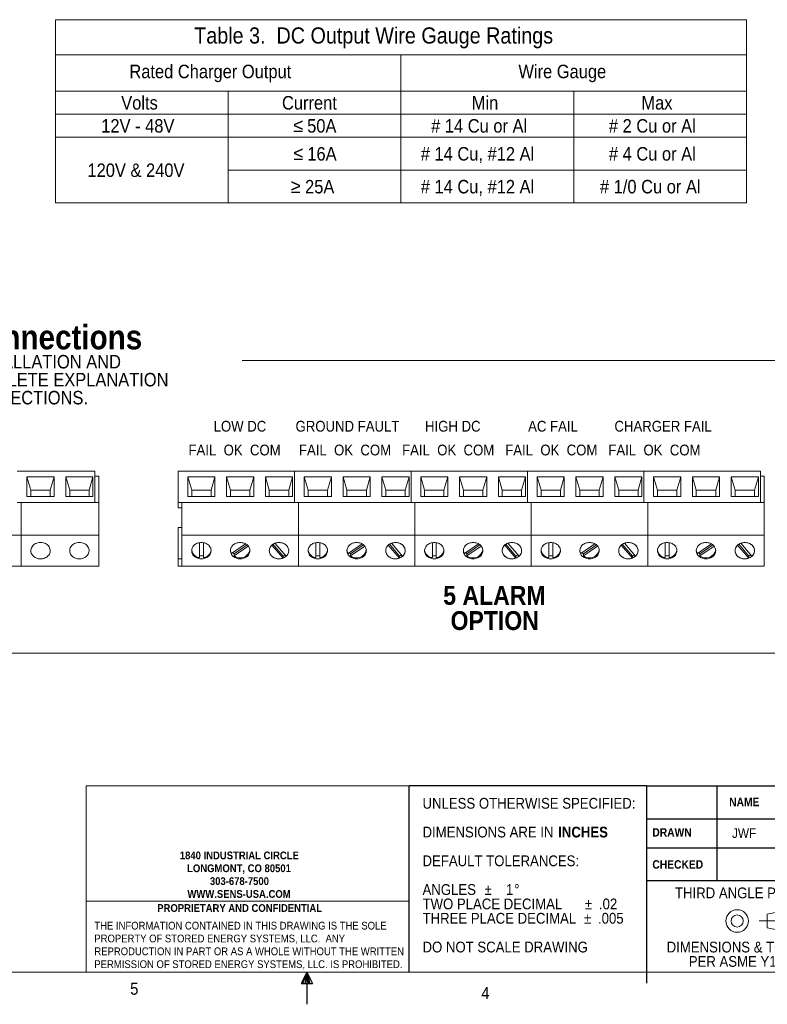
# Paper-space layout '5' of a CAD drawing. Header units: inches. Extents: x 1 to 109, y 1 to 85.
# Tile 2 of 26: x 44 to 73, y 1 to 39. Entities that reach past the tile are written whole.
import ezdxf

# ---------------------------------------------------------------- set-up
doc = ezdxf.new("R2010")
doc.units = ezdxf.units.IN
doc.header["$MEASUREMENT"] = 0
doc.linetypes.add('CENTERX2', pattern=[0.8, 0.5, -0.1, 0.1, -0.1])
doc.layers.add('FORMAT', color=7, linetype='Continuous')
doc.styles.add('SLDTEXTSTYLE0', font='GOTHIC.TTF', dxfattribs={"width": 0.913})
doc.styles.add('SLDTEXTSTYLE1', font='GOTHICB.TTF', dxfattribs={"width": 0.913})
doc.styles.add('SLDTEXTSTYLE2', font='SYMBOL.TTF')

# ---------------------------------------------------------------- blocks, each defined once
blk = doc.blocks.new('Block1_4')
at = {"color": 7, "linetype": 'Continuous', "lineweight": 0, "ltscale": 5}
for p, q in [((47.749, 18.203), (48.698, 18.399)), ((48.698, 18.399), (48.698, 17.484)), ((47.749, 18.203), (47.749, 17.68)), ((48.698, 17.484), (47.749, 17.68))]:
    blk.add_line(p, q, dxfattribs=at)
at = {"color": 7, "linetype": 'CENTERX2', "lineweight": 0, "ltscale": 5}
blk.add_line((47.447, 17.942), (49.167, 17.942), dxfattribs=at)
at = {"color": 7, "linetype": 'Continuous', "lineweight": 0, "ltscale": 5}
for radius in [0.436, 0.235]:
    blk.add_circle((46.593, 17.942), radius, dxfattribs=at)
blk = doc.blocks.new('SW_NOTE_21')
at = {"layer": 'FORMAT', "color": 0, "ltscale": 5, "char_height": 0.3, "attachment_point": 1, "style": 'SLDTEXTSTYLE0'}
for s, insert in [('THE INFORMATION CONTAINED IN THIS DRAWING IS THE SOLE ', (0, 0.383)), ('PROPERTY OF STORED ENERGY SYSTEMS, LLC.  ANY ', (0, -0.114)), ('REPRODUCTION IN PART OR AS A WHOLE WITHOUT THE WRITTEN ', (0, -0.61)), ('PERMISSION OF STORED ENERGY SYSTEMS, LLC. IS PROHIBITED.', (0, -1.107))]:
    blk.add_mtext(s, dxfattribs=dict(at, insert=insert))
blk = doc.blocks.new('SW_NOTE_22')
at = {"layer": 'FORMAT', "color": 0, "ltscale": 5, "attachment_point": 1}
for s, insert, char_height, style in [('UNLESS OTHERWISE SPECIFIED:', (0, 0.532), 0.41667, 'SLDTEXTSTYLE0'), ('DIMENSIONS ARE IN ', (0, -0.579), 0.41667, 'SLDTEXTSTYLE0'), ('INCHES', (5.242, -0.579), 0.4167, 'SLDTEXTSTYLE1'), ('DEFAULT TOLERANCES:', (0, -1.69), 0.41667, 'SLDTEXTSTYLE0'), ('ANGLES  ', (0, -2.801), 0.4167, 'SLDTEXTSTYLE0'), ('%%p', (2.401, -2.801), 0.4167, 'SLDTEXTSTYLE0'), ('   1', (2.798, -2.801), 0.4167, 'SLDTEXTSTYLE0'), ('%%d', (3.541, -2.801), 0.4167, 'SLDTEXTSTYLE0'), ('TWO PLACE DECIMAL    ', (0, -3.357), 0.41667, 'SLDTEXTSTYLE0'), ('%%p', (6.278, -3.357), 0.4167, 'SLDTEXTSTYLE0'), (' .02', (6.675, -3.357), 0.4167, 'SLDTEXTSTYLE0'), ('THREE PLACE DECIMAL  ', (0, -3.912), 0.41667, 'SLDTEXTSTYLE0'), ('%%p', (6.242, -3.912), 0.4167, 'SLDTEXTSTYLE0'), (' .005', (6.639, -3.912), 0.4167, 'SLDTEXTSTYLE0'), ('DO NOT SCALE DRAWING', (0, -5.023), 0.41667, 'SLDTEXTSTYLE0')]:
    blk.add_mtext(s, dxfattribs=dict(at, insert=insert, char_height=char_height, style=style))
blk = doc.blocks.new('SW_NOTE_23')
at = {"layer": 'FORMAT', "color": 0, "ltscale": 5, "char_height": 0.41667, "attachment_point": 2, "style": 'SLDTEXTSTYLE0'}
for s, insert in [('DIMENSIONS & TOLERANCES', (3.711, 0.532)), (' PER ASME Y14.5 - 2009', (3.691, -0.023))]:
    blk.add_mtext(s, dxfattribs=dict(at, insert=insert))
blk = doc.blocks.new('SW_NOTE_24')
at = {"layer": 'FORMAT', "color": 0, "ltscale": 5, "char_height": 0.3, "attachment_point": 2, "style": 'SLDTEXTSTYLE1'}
for s, insert in [('1840 INDUSTRIAL CIRCLE', (2.278, 0.383)), ('LONGMONT, CO 80501', (2.265, -0.114)), ('303-678-7500', (2.281, -0.61)), ('WWW.SENS-USA.COM', (2.265, -1.107))]:
    blk.add_mtext(s, dxfattribs=dict(at, insert=insert))
blk = doc.blocks.new('SW_TABLEANNOTATION_5')
at = {"color": 0, "linetype": 'Continuous', "lineweight": 0, "ltscale": 5}
for p, q in [((0, 0), (0, -7.079)), ((26.706, 0), (0, 0)), ((26.706, -7.079), (26.706, 0)), ((0, -1.358), (26.706, -1.358)), ((13.353, -1.358), (13.353, -7.079)), ((0, -2.759), (26.706, -2.759)), ((6.677, -2.759), (6.677, -7.079)), ((20.03, -2.759), (20.03, -7.079)), ((0, -3.65), (26.706, -3.65)), ((0, -4.541), (26.706, -4.541)), ((6.677, -5.81), (26.706, -5.81)), ((0, -7.079), (26.706, -7.079))]:
    blk.add_line(p, q, dxfattribs=at)
at = {"color": 0, "linetype": 'Continuous', "lineweight": 0, "ltscale": 5, "attachment_point": 1}
for s, insert, char_height, style in [('Table 3.  DC Output Wire Gauge Ratings', (5.365, -0.297), 0.625, 'SLDTEXTSTYLE0'), ('Rated Charger Output', (2.86, -1.74), 0.52083, 'SLDTEXTSTYLE0'), ('Wire Gauge ', (17.894, -1.74), 0.52083, 'SLDTEXTSTYLE0'), ('Volts', (2.545, -2.951), 0.5208, 'SLDTEXTSTYLE0'), ('Current', (8.757, -2.951), 0.5208, 'SLDTEXTSTYLE0'), ('Min', (16.091, -2.951), 0.5208, 'SLDTEXTSTYLE0'), ('Max', (22.645, -2.951), 0.5208, 'SLDTEXTSTYLE0'), ('# 14 Cu or Al', (14.521, -3.843), 0.52083, 'SLDTEXTSTYLE0'), ('# 2 Cu or Al', (21.39, -3.843), 0.52083, 'SLDTEXTSTYLE0'), ('12V - 48V', (1.773, -3.843), 0.5208, 'SLDTEXTSTYLE0'), (' £', (9, -3.825), 0.5208, 'SLDTEXTSTYLE2'), (' 50A', (9.554, -3.843), 0.5208, 'SLDTEXTSTYLE0'), (' £ ', (9.009, -4.905), 0.5208, 'SLDTEXTSTYLE2'), ('16A', (9.737, -4.923), 0.5208, 'SLDTEXTSTYLE0'), ('# 14 Cu, #12 Al', (14.121, -4.923), 0.52083, 'SLDTEXTSTYLE0'), ('# 4 Cu or Al', (21.39, -4.923), 0.52083, 'SLDTEXTSTYLE0'), ('120V & 240V', (1.241, -5.557), 0.52083, 'SLDTEXTSTYLE0'), ('³ ', (9.096, -6.173), 0.5208, 'SLDTEXTSTYLE2'), ('25A', (9.65, -6.192), 0.5208, 'SLDTEXTSTYLE0'), ('# 14 Cu, #12 Al', (14.121, -6.192), 0.52083, 'SLDTEXTSTYLE0'), ('# 1/0 Cu or Al', (21.045, -6.192), 0.52083, 'SLDTEXTSTYLE0')]:
    blk.add_mtext(s, dxfattribs=dict(at, insert=insert, char_height=char_height, style=style))
blk = doc.blocks.new('SW_NOTE_39')
at = {"color": 0, "linetype": 'Continuous', "lineweight": 0, "ltscale": 5, "char_height": 0.9375, "attachment_point": 2, "style": 'SLDTEXTSTYLE1'}
for s, insert in [('Figure 3.', (2.505, 1.198)), ('Optional Alarm Connections', (2.374, -0.052))]:
    blk.add_mtext(s, dxfattribs=dict(at, insert=insert))
blk = doc.blocks.new('SW_NOTE_41')
at = {"color": 0, "linetype": 'Continuous', "lineweight": 0, "ltscale": 5, "char_height": 0.52083, "attachment_point": 1, "style": 'SLDTEXTSTYLE0'}
for s, insert in [('MAXIMUM WIRE - #14.  SEE INSTALLATION AND ', (0, 0.665)), ('OPERATION MANUAL FOR COMPLETE EXPLANATION ', (0, -0.029)), ('OF ALARM FUNCTION AND CONNECTIONS.', (0, -0.724))]:
    blk.add_mtext(s, dxfattribs=dict(at, insert=insert))
blk = doc.blocks.new('SW_NOTE_45')
at = {"color": 0, "linetype": 'Continuous', "lineweight": 0, "ltscale": 5, "char_height": 0.7292, "attachment_point": 2, "style": 'SLDTEXTSTYLE1'}
for s, insert in [('5 ALARM', (2.028, 0.931)), ('OPTION', (2.039, -0.041))]:
    blk.add_mtext(s, dxfattribs=dict(at, insert=insert))

psp = doc.layouts.new('5')

# ---------------------------------------------------------------- linework, layer by layer
at = {"color": 7, "linetype": 'Continuous', "lineweight": 0, "ltscale": 5}
for p, q in [((74.853, 25.695), (52.617, 25.695)), ((7.252, 14.383), (74.853, 14.383)), ((59.075, 9.257), (46.594, 9.257)), ((46.594, 9.257), (46.594, 2.053)), ((46.594, 4.807), (59.075, 4.807))]:
    psp.add_line(p, q, dxfattribs=at)
at = {"color": 7, "linetype": 'Continuous', "lineweight": 15, "ltscale": 5}
for p, q in [((46.928, 21.422), (43.928, 21.422)), ((46.928, 20.203), (46.928, 21.422)), ((50.143, 20.203), (50.143, 21.422)), ((54.643, 21.422), (50.143, 21.422)), ((54.643, 20.203), (54.643, 21.422)), ((59.143, 21.422), (54.643, 21.422)), ((59.143, 20.203), (59.143, 21.422)), ((63.643, 21.422), (59.143, 21.422)), ((63.643, 20.203), (63.643, 21.422)), ((68.143, 21.422), (63.643, 21.422)), ((68.143, 20.203), (68.143, 21.422)), ((72.643, 21.422), (68.143, 21.422)), ((72.643, 20.203), (72.643, 21.422)), ((44.303, 21.196), (45.353, 21.196)), ((44.303, 20.446), (44.303, 21.196)), ((44.453, 20.684), (44.303, 21.196)), ((45.353, 21.196), (45.203, 20.684)), ((45.353, 21.196), (45.353, 20.446)), ((45.803, 20.446), (45.803, 21.196)), ((45.803, 21.196), (46.853, 21.196)), ((45.803, 21.196), (45.953, 20.684)), ((46.853, 21.196), (46.703, 20.684)), ((46.853, 21.196), (46.853, 20.446)), ((46.928, 21.227), (47.078, 21.227)), ((47.078, 20.203), (47.078, 21.227)), ((50.518, 21.196), (51.568, 21.196)), ((50.518, 20.446), (50.518, 21.196)), ((50.668, 20.684), (50.518, 21.196)), ((51.568, 21.196), (51.418, 20.684)), ((51.568, 21.196), (51.568, 20.446)), ((52.018, 21.196), (53.068, 21.196)), ((52.018, 20.446), (52.018, 21.196)), ((52.168, 20.684), (52.018, 21.196)), ((53.068, 21.196), (52.918, 20.684)), ((53.068, 21.196), (53.068, 20.446)), ((53.518, 20.446), (53.518, 21.196)), ((53.518, 21.196), (54.568, 21.196)), ((53.518, 21.196), (53.668, 20.684)), ((54.568, 21.196), (54.418, 20.684)), ((54.568, 21.196), (54.568, 20.446)), ((55.018, 21.196), (56.068, 21.196)), ((55.018, 20.446), (55.018, 21.196)), ((55.168, 20.684), (55.018, 21.196)), ((56.068, 21.196), (55.918, 20.684)), ((56.068, 21.196), (56.068, 20.446)), ((56.518, 21.196), (57.568, 21.196)), ((56.518, 20.446), (56.518, 21.196)), ((56.668, 20.684), (56.518, 21.196)), ((57.568, 21.196), (57.418, 20.684)), ((57.568, 21.196), (57.568, 20.446)), ((58.018, 20.446), (58.018, 21.196)), ((58.018, 21.196), (59.068, 21.196)), ((58.018, 21.196), (58.168, 20.684)), ((59.068, 21.196), (58.918, 20.684)), ((59.068, 21.196), (59.068, 20.446)), ((59.518, 21.196), (60.568, 21.196)), ((59.518, 20.446), (59.518, 21.196)), ((59.668, 20.684), (59.518, 21.196)), ((60.568, 21.196), (60.418, 20.684)), ((60.568, 21.196), (60.568, 20.446)), ((61.018, 21.196), (62.068, 21.196)), ((61.018, 20.446), (61.018, 21.196)), ((61.168, 20.684), (61.018, 21.196)), ((62.068, 21.196), (61.918, 20.684)), ((62.068, 21.196), (62.068, 20.446)), ((62.518, 20.446), (62.518, 21.196)), ((62.518, 21.196), (63.568, 21.196)), ((62.518, 21.196), (62.668, 20.684)), ((63.568, 21.196), (63.418, 20.684)), ((63.568, 21.196), (63.568, 20.446)), ((64.018, 21.196), (65.068, 21.196)), ((64.018, 20.446), (64.018, 21.196)), ((64.168, 20.684), (64.018, 21.196)), ((65.068, 21.196), (64.918, 20.684)), ((65.068, 21.196), (65.068, 20.446)), ((65.518, 21.196), (66.568, 21.196)), ((65.518, 20.446), (65.518, 21.196)), ((65.668, 20.684), (65.518, 21.196)), ((66.568, 21.196), (66.418, 20.684)), ((66.568, 21.196), (66.568, 20.446)), ((67.018, 20.446), (67.018, 21.196)), ((67.018, 21.196), (68.068, 21.196)), ((67.018, 21.196), (67.168, 20.684)), ((68.068, 21.196), (67.918, 20.684)), ((68.068, 21.196), (68.068, 20.446)), ((68.518, 21.196), (69.568, 21.196)), ((68.518, 20.446), (68.518, 21.196)), ((68.668, 20.684), (68.518, 21.196)), ((69.568, 21.196), (69.418, 20.684)), ((69.568, 21.196), (69.568, 20.446)), ((70.018, 21.196), (71.068, 21.196)), ((70.018, 20.446), (70.018, 21.196)), ((70.168, 20.684), (70.018, 21.196)), ((71.068, 21.196), (70.918, 20.684)), ((71.068, 21.196), (71.068, 20.446)), ((71.518, 20.446), (71.518, 21.196)), ((71.518, 21.196), (72.568, 21.196)), ((71.518, 21.196), (71.668, 20.684)), ((72.568, 21.196), (72.418, 20.684)), ((72.568, 21.196), (72.568, 20.446)), ((72.643, 21.227), (72.793, 21.227)), ((72.793, 20.203), (72.793, 21.227)), ((44.453, 20.446), (44.453, 20.684)), ((44.453, 20.684), (45.203, 20.684)), ((45.203, 20.684), (45.203, 20.446)), ((45.953, 20.446), (45.953, 20.684)), ((45.953, 20.684), (46.703, 20.684)), ((46.703, 20.684), (46.703, 20.446)), ((50.668, 20.446), (50.668, 20.684)), ((50.668, 20.684), (51.418, 20.684)), ((51.418, 20.684), (51.418, 20.446)), ((52.168, 20.446), (52.168, 20.684)), ((52.168, 20.684), (52.918, 20.684)), ((52.918, 20.684), (52.918, 20.446)), ((53.668, 20.446), (53.668, 20.684)), ((53.668, 20.684), (54.418, 20.684)), ((54.418, 20.684), (54.418, 20.446)), ((55.168, 20.446), (55.168, 20.684)), ((55.168, 20.684), (55.918, 20.684)), ((55.918, 20.684), (55.918, 20.446)), ((56.668, 20.446), (56.668, 20.684)), ((56.668, 20.684), (57.418, 20.684)), ((57.418, 20.684), (57.418, 20.446)), ((58.168, 20.446), (58.168, 20.684)), ((58.168, 20.684), (58.918, 20.684)), ((58.918, 20.684), (58.918, 20.446)), ((59.668, 20.446), (59.668, 20.684)), ((59.668, 20.684), (60.418, 20.684)), ((60.418, 20.684), (60.418, 20.446)), ((61.168, 20.446), (61.168, 20.684)), ((61.168, 20.684), (61.918, 20.684)), ((61.918, 20.684), (61.918, 20.446)), ((62.668, 20.446), (62.668, 20.684)), ((62.668, 20.684), (63.418, 20.684)), ((63.418, 20.684), (63.418, 20.446)), ((64.168, 20.446), (64.168, 20.684)), ((64.168, 20.684), (64.918, 20.684)), ((64.918, 20.684), (64.918, 20.446)), ((65.668, 20.446), (65.668, 20.684)), ((65.668, 20.684), (66.418, 20.684)), ((66.418, 20.684), (66.418, 20.446)), ((67.168, 20.446), (67.168, 20.684)), ((67.168, 20.684), (67.918, 20.684)), ((67.918, 20.684), (67.918, 20.446)), ((68.668, 20.446), (68.668, 20.684)), ((68.668, 20.684), (69.418, 20.684)), ((69.418, 20.684), (69.418, 20.446)), ((70.168, 20.446), (70.168, 20.684)), ((70.168, 20.684), (70.918, 20.684)), ((70.918, 20.684), (70.918, 20.446)), ((71.668, 20.446), (71.668, 20.684)), ((71.668, 20.684), (72.418, 20.684)), ((72.418, 20.684), (72.418, 20.446)), ((43.928, 20.203), (44.078, 20.203)), ((44.078, 18.947), (44.078, 20.203)), ((46.928, 20.203), (44.078, 20.203)), ((45.353, 20.446), (44.303, 20.446)), ((46.853, 20.446), (45.803, 20.446)), ((47.078, 20.203), (46.928, 20.203)), ((47.078, 18.947), (47.078, 20.203)), ((50.143, 20.203), (50.143, 20.008)), ((50.143, 20.203), (50.293, 20.203)), ((50.293, 18.947), (50.293, 20.203)), ((54.643, 20.203), (50.293, 20.203)), ((51.568, 20.446), (50.518, 20.446)), ((53.068, 20.446), (52.018, 20.446)), ((54.568, 20.446), (53.518, 20.446)), ((54.643, 20.203), (54.793, 20.203)), ((54.793, 18.947), (54.793, 20.203)), ((59.143, 20.203), (54.793, 20.203)), ((56.068, 20.446), (55.018, 20.446)), ((57.568, 20.446), (56.518, 20.446)), ((59.068, 20.446), (58.018, 20.446)), ((59.293, 20.203), (59.143, 20.203)), ((59.293, 18.947), (59.293, 20.203)), ((63.643, 20.203), (59.293, 20.203)), ((60.568, 20.446), (59.518, 20.446)), ((62.068, 20.446), (61.018, 20.446)), ((63.568, 20.446), (62.518, 20.446)), ((63.643, 20.203), (63.793, 20.203)), ((63.793, 18.947), (63.793, 20.203)), ((68.143, 20.203), (63.793, 20.203)), ((65.068, 20.446), (64.018, 20.446)), ((66.568, 20.446), (65.518, 20.446)), ((68.068, 20.446), (67.018, 20.446)), ((68.143, 20.203), (68.293, 20.203)), ((68.293, 18.947), (68.293, 20.203)), ((72.643, 20.203), (68.293, 20.203)), ((69.568, 20.446), (68.518, 20.446)), ((71.068, 20.446), (70.018, 20.446)), ((72.568, 20.446), (71.518, 20.446)), ((72.793, 20.203), (72.643, 20.203)), ((72.793, 18.947), (72.793, 20.203)), ((50.293, 20.008), (50.143, 20.008)), ((50.143, 18.029), (50.143, 19.248)), ((50.293, 19.248), (50.143, 19.248)), ((44.078, 18.947), (41.078, 18.947)), ((44.078, 17.747), (44.078, 18.947)), ((47.078, 18.947), (44.078, 18.947)), ((47.078, 17.747), (47.078, 18.947)), ((50.293, 17.747), (50.293, 18.947)), ((54.793, 18.947), (50.293, 18.947)), ((50.968, 18.656), (50.968, 18.078)), ((51.118, 18.078), (51.118, 18.656)), ((54.793, 17.747), (54.793, 18.947)), ((59.293, 18.947), (54.793, 18.947)), ((55.468, 18.656), (55.468, 18.078)), ((55.618, 18.078), (55.618, 18.656)), ((59.293, 17.747), (59.293, 18.947)), ((63.793, 18.947), (59.293, 18.947)), ((59.968, 18.656), (59.968, 18.078)), ((60.118, 18.078), (60.118, 18.656)), ((63.793, 17.747), (63.793, 18.947)), ((68.293, 18.947), (63.793, 18.947)), ((64.468, 18.656), (64.468, 18.078)), ((64.618, 18.078), (64.618, 18.656)), ((68.293, 17.747), (68.293, 18.947)), ((72.793, 18.947), (68.293, 18.947)), ((68.968, 18.656), (68.968, 18.078)), ((69.118, 18.078), (69.118, 18.656)), ((72.793, 17.747), (72.793, 18.947)), ((52.75, 18.61), (52.21, 18.241)), ((52.304, 18.224), (52.809, 18.569)), ((52.304, 18.143), (52.856, 18.52)), ((53.766, 18.56), (54.198, 18.059)), ((53.807, 18.593), (54.198, 18.14)), ((54.319, 18.133), (53.887, 18.634)), ((57.25, 18.61), (56.71, 18.241)), ((56.804, 18.224), (57.309, 18.569)), ((56.804, 18.143), (57.356, 18.52)), ((58.266, 18.56), (58.698, 18.059)), ((58.307, 18.593), (58.698, 18.14)), ((58.819, 18.133), (58.387, 18.634)), ((61.75, 18.61), (61.21, 18.241)), ((61.304, 18.224), (61.809, 18.569)), ((61.304, 18.143), (61.856, 18.52)), ((62.766, 18.56), (63.198, 18.059)), ((62.807, 18.593), (63.198, 18.14)), ((63.319, 18.133), (62.887, 18.634)), ((66.25, 18.61), (65.71, 18.241)), ((65.804, 18.224), (66.309, 18.569)), ((65.804, 18.143), (66.356, 18.52)), ((67.266, 18.56), (67.698, 18.059)), ((67.307, 18.593), (67.698, 18.14)), ((67.819, 18.133), (67.387, 18.634)), ((70.75, 18.61), (70.21, 18.241)), ((70.304, 18.224), (70.809, 18.569)), ((70.304, 18.143), (70.856, 18.52)), ((71.766, 18.56), (72.198, 18.059)), ((71.807, 18.593), (72.198, 18.14)), ((72.319, 18.133), (71.887, 18.634)), ((50.143, 17.747), (50.143, 18.029)), ((50.293, 18.029), (50.143, 18.029)), ((52.304, 18.224), (52.304, 18.143)), ((54.198, 18.14), (54.198, 18.059)), ((56.804, 18.224), (56.804, 18.143)), ((58.698, 18.14), (58.698, 18.059)), ((61.304, 18.224), (61.304, 18.143)), ((63.198, 18.14), (63.198, 18.059)), ((65.804, 18.224), (65.804, 18.143)), ((67.698, 18.14), (67.698, 18.059)), ((70.304, 18.224), (70.304, 18.143)), ((72.198, 18.14), (72.198, 18.059)), ((44.078, 17.747), (41.078, 17.747)), ((47.078, 17.747), (44.078, 17.747)), ((50.293, 17.747), (50.143, 17.747)), ((54.793, 17.747), (50.293, 17.747)), ((59.293, 17.747), (54.793, 17.747)), ((63.793, 17.747), (59.293, 17.747)), ((68.293, 17.747), (63.793, 17.747)), ((72.793, 17.747), (68.293, 17.747))]:
    psp.add_line(p, q, dxfattribs=at)
at = {"color": 7, "linetype": 'Continuous', "lineweight": 15, "ltscale": 5, "flags": 128}
for points in [[(44.828, 18.662), (44.877, 18.66), (44.927, 18.651), (44.974, 18.637), (45.019, 18.618), (45.06, 18.594), (45.097, 18.566), (45.129, 18.534), (45.156, 18.498), (45.177, 18.46), (45.192, 18.42), (45.201, 18.378), (45.202, 18.336), (45.197, 18.294), (45.186, 18.253), (45.168, 18.214), (45.144, 18.177), (45.114, 18.143), (45.079, 18.112), (45.04, 18.086), (44.997, 18.065), (44.951, 18.048), (44.902, 18.037), (44.853, 18.032), (44.802, 18.032), (44.753, 18.037), (44.705, 18.048), (44.658, 18.065), (44.615, 18.086), (44.576, 18.112), (44.541, 18.143), (44.511, 18.177), (44.487, 18.214), (44.469, 18.253), (44.458, 18.294), (44.453, 18.336), (44.454, 18.378), (44.463, 18.42), (44.478, 18.46), (44.499, 18.498), (44.526, 18.534), (44.558, 18.566), (44.595, 18.594), (44.636, 18.618), (44.681, 18.637), (44.728, 18.651), (44.778, 18.66), (44.828, 18.662)], [(46.328, 18.662), (46.377, 18.66), (46.427, 18.651), (46.474, 18.637), (46.519, 18.618), (46.56, 18.594), (46.597, 18.566), (46.629, 18.534), (46.656, 18.498), (46.677, 18.46), (46.692, 18.42), (46.701, 18.378), (46.702, 18.336), (46.697, 18.294), (46.686, 18.253), (46.668, 18.214), (46.644, 18.177), (46.614, 18.143), (46.579, 18.112), (46.54, 18.086), (46.497, 18.065), (46.451, 18.048), (46.402, 18.037), (46.353, 18.032), (46.302, 18.032), (46.253, 18.037), (46.205, 18.048), (46.158, 18.065), (46.115, 18.086), (46.076, 18.112), (46.041, 18.143), (46.011, 18.177), (45.987, 18.214), (45.969, 18.253), (45.958, 18.294), (45.953, 18.336), (45.954, 18.378), (45.963, 18.42), (45.978, 18.46), (45.999, 18.498), (46.026, 18.534), (46.058, 18.566), (46.095, 18.594), (46.136, 18.618), (46.181, 18.637), (46.228, 18.651), (46.278, 18.66), (46.328, 18.662)], [(51.043, 18.662), (51.082, 18.661), (51.122, 18.655), (51.16, 18.646), (51.198, 18.634), (51.233, 18.619), (51.266, 18.6), (51.297, 18.579), (51.325, 18.555), (51.349, 18.528), (51.371, 18.5), (51.388, 18.469), (51.402, 18.438), (51.411, 18.405), (51.416, 18.372), (51.417, 18.338), (51.414, 18.305), (51.407, 18.272), (51.395, 18.24), (51.38, 18.209), (51.361, 18.179), (51.338, 18.152), (51.311, 18.126), (51.282, 18.104), (51.25, 18.084), (51.216, 18.066), (51.179, 18.053), (51.141, 18.042), (51.102, 18.035), (51.063, 18.031), (51.023, 18.031), (50.983, 18.035), (50.944, 18.042), (50.906, 18.053), (50.87, 18.066), (50.835, 18.084), (50.803, 18.104), (50.774, 18.126), (50.748, 18.152), (50.725, 18.179), (50.705, 18.209), (50.69, 18.24), (50.678, 18.272), (50.671, 18.305), (50.668, 18.338), (50.669, 18.372), (50.674, 18.405), (50.684, 18.438), (50.697, 18.469), (50.715, 18.5), (50.736, 18.528), (50.76, 18.555), (50.788, 18.579), (50.819, 18.6), (50.852, 18.619), (50.888, 18.634), (50.925, 18.646), (50.963, 18.655), (51.003, 18.661), (51.043, 18.662)], [(52.543, 18.662), (52.582, 18.661), (52.622, 18.655), (52.66, 18.646), (52.698, 18.634), (52.733, 18.619), (52.766, 18.6), (52.797, 18.579), (52.825, 18.555), (52.849, 18.528), (52.871, 18.5), (52.888, 18.469), (52.902, 18.438), (52.911, 18.405), (52.916, 18.372), (52.917, 18.338), (52.914, 18.305), (52.907, 18.272), (52.895, 18.24), (52.88, 18.209), (52.861, 18.179), (52.838, 18.152), (52.811, 18.126), (52.782, 18.104), (52.75, 18.084), (52.716, 18.066), (52.679, 18.053), (52.641, 18.042), (52.602, 18.035), (52.563, 18.031), (52.523, 18.031), (52.483, 18.035), (52.444, 18.042), (52.406, 18.053), (52.37, 18.066), (52.335, 18.084), (52.303, 18.104), (52.274, 18.126), (52.248, 18.152), (52.225, 18.179), (52.205, 18.209), (52.19, 18.24), (52.178, 18.272), (52.171, 18.305), (52.168, 18.338), (52.169, 18.372), (52.174, 18.405), (52.184, 18.438), (52.197, 18.469), (52.215, 18.5), (52.236, 18.528), (52.26, 18.555), (52.288, 18.579), (52.319, 18.6), (52.352, 18.619), (52.388, 18.634), (52.425, 18.646), (52.463, 18.655), (52.503, 18.661), (52.543, 18.662)], [(54.043, 18.662), (54.082, 18.661), (54.122, 18.655), (54.16, 18.646), (54.198, 18.634), (54.233, 18.619), (54.266, 18.6), (54.297, 18.579), (54.325, 18.555), (54.349, 18.528), (54.371, 18.5), (54.388, 18.469), (54.402, 18.438), (54.411, 18.405), (54.416, 18.372), (54.417, 18.338), (54.414, 18.305), (54.407, 18.272), (54.395, 18.24), (54.38, 18.209), (54.361, 18.179), (54.338, 18.152), (54.311, 18.126), (54.282, 18.104), (54.25, 18.084), (54.216, 18.066), (54.179, 18.053), (54.141, 18.042), (54.102, 18.035), (54.063, 18.031), (54.023, 18.031), (53.983, 18.035), (53.944, 18.042), (53.906, 18.053), (53.87, 18.066), (53.835, 18.084), (53.803, 18.104), (53.774, 18.126), (53.748, 18.152), (53.725, 18.179), (53.705, 18.209), (53.69, 18.24), (53.678, 18.272), (53.671, 18.305), (53.668, 18.338), (53.669, 18.372), (53.674, 18.405), (53.684, 18.438), (53.697, 18.469), (53.715, 18.5), (53.736, 18.528), (53.76, 18.555), (53.788, 18.579), (53.819, 18.6), (53.852, 18.619), (53.888, 18.634), (53.925, 18.646), (53.963, 18.655), (54.003, 18.661), (54.043, 18.662)], [(53.887, 18.634), (53.924, 18.646), (53.962, 18.655), (54.001, 18.661), (54.041, 18.662), (54.08, 18.661), (54.119, 18.656), (54.157, 18.647), (54.194, 18.636), (54.229, 18.621), (54.262, 18.602), (54.293, 18.582), (54.321, 18.558), (54.346, 18.532), (54.367, 18.504), (54.385, 18.475), (54.399, 18.444), (54.41, 18.412), (54.416, 18.379), (54.418, 18.345), (54.415, 18.312), (54.409, 18.279), (54.399, 18.247), (54.384, 18.216), (54.366, 18.187), (54.344, 18.159), (54.319, 18.133)], [(55.543, 18.662), (55.582, 18.661), (55.622, 18.655), (55.66, 18.646), (55.698, 18.634), (55.733, 18.619), (55.766, 18.6), (55.797, 18.579), (55.825, 18.555), (55.849, 18.528), (55.871, 18.5), (55.888, 18.469), (55.902, 18.438), (55.911, 18.405), (55.916, 18.372), (55.917, 18.338), (55.914, 18.305), (55.907, 18.272), (55.895, 18.24), (55.88, 18.209), (55.861, 18.179), (55.838, 18.152), (55.811, 18.126), (55.782, 18.104), (55.75, 18.084), (55.716, 18.066), (55.679, 18.053), (55.641, 18.042), (55.602, 18.035), (55.563, 18.031), (55.523, 18.031), (55.483, 18.035), (55.444, 18.042), (55.406, 18.053), (55.37, 18.066), (55.335, 18.084), (55.303, 18.104), (55.274, 18.126), (55.248, 18.152), (55.225, 18.179), (55.205, 18.209), (55.19, 18.24), (55.178, 18.272), (55.171, 18.305), (55.168, 18.338), (55.169, 18.372), (55.174, 18.405), (55.184, 18.438), (55.197, 18.469), (55.215, 18.5), (55.236, 18.528), (55.26, 18.555), (55.288, 18.579), (55.319, 18.6), (55.352, 18.619), (55.388, 18.634), (55.425, 18.646), (55.463, 18.655), (55.503, 18.661), (55.543, 18.662)], [(57.043, 18.662), (57.082, 18.661), (57.122, 18.655), (57.16, 18.646), (57.198, 18.634), (57.233, 18.619), (57.266, 18.6), (57.297, 18.579), (57.325, 18.555), (57.349, 18.528), (57.371, 18.5), (57.388, 18.469), (57.402, 18.438), (57.411, 18.405), (57.416, 18.372), (57.417, 18.338), (57.414, 18.305), (57.407, 18.272), (57.395, 18.24), (57.38, 18.209), (57.361, 18.179), (57.338, 18.152), (57.311, 18.126), (57.282, 18.104), (57.25, 18.084), (57.216, 18.066), (57.179, 18.053), (57.141, 18.042), (57.102, 18.035), (57.063, 18.031), (57.023, 18.031), (56.983, 18.035), (56.944, 18.042), (56.906, 18.053), (56.87, 18.066), (56.835, 18.084), (56.803, 18.104), (56.774, 18.126), (56.748, 18.152), (56.725, 18.179), (56.705, 18.209), (56.69, 18.24), (56.678, 18.272), (56.671, 18.305), (56.668, 18.338), (56.669, 18.372), (56.674, 18.405), (56.684, 18.438), (56.697, 18.469), (56.715, 18.5), (56.736, 18.528), (56.76, 18.555), (56.788, 18.579), (56.819, 18.6), (56.852, 18.619), (56.888, 18.634), (56.925, 18.646), (56.963, 18.655), (57.003, 18.661), (57.043, 18.662)], [(58.543, 18.662), (58.582, 18.661), (58.622, 18.655), (58.66, 18.646), (58.698, 18.634), (58.733, 18.619), (58.766, 18.6), (58.797, 18.579), (58.825, 18.555), (58.849, 18.528), (58.871, 18.5), (58.888, 18.469), (58.902, 18.438), (58.911, 18.405), (58.916, 18.372), (58.917, 18.338), (58.914, 18.305), (58.907, 18.272), (58.895, 18.24), (58.88, 18.209), (58.861, 18.179), (58.838, 18.152), (58.811, 18.126), (58.782, 18.104), (58.75, 18.084), (58.716, 18.066), (58.679, 18.053), (58.641, 18.042), (58.602, 18.035), (58.563, 18.031), (58.523, 18.031), (58.483, 18.035), (58.444, 18.042), (58.406, 18.053), (58.37, 18.066), (58.335, 18.084), (58.303, 18.104), (58.274, 18.126), (58.248, 18.152), (58.225, 18.179), (58.205, 18.209), (58.19, 18.24), (58.178, 18.272), (58.171, 18.305), (58.168, 18.338), (58.169, 18.372), (58.174, 18.405), (58.184, 18.438), (58.197, 18.469), (58.215, 18.5), (58.236, 18.528), (58.26, 18.555), (58.288, 18.579), (58.319, 18.6), (58.352, 18.619), (58.388, 18.634), (58.425, 18.646), (58.463, 18.655), (58.503, 18.661), (58.543, 18.662)], [(58.387, 18.634), (58.424, 18.646), (58.462, 18.655), (58.501, 18.661), (58.541, 18.662), (58.58, 18.661), (58.619, 18.656), (58.657, 18.647), (58.694, 18.636), (58.729, 18.621), (58.762, 18.602), (58.793, 18.582), (58.821, 18.558), (58.846, 18.532), (58.867, 18.504), (58.885, 18.475), (58.899, 18.444), (58.91, 18.412), (58.916, 18.379), (58.918, 18.345), (58.915, 18.312), (58.909, 18.279), (58.899, 18.247), (58.884, 18.216), (58.866, 18.187), (58.844, 18.159), (58.819, 18.133)], [(60.043, 18.662), (60.082, 18.661), (60.122, 18.655), (60.16, 18.646), (60.198, 18.634), (60.233, 18.619), (60.266, 18.6), (60.297, 18.579), (60.325, 18.555), (60.349, 18.528), (60.371, 18.5), (60.388, 18.469), (60.402, 18.438), (60.411, 18.405), (60.416, 18.372), (60.417, 18.338), (60.414, 18.305), (60.407, 18.272), (60.395, 18.24), (60.38, 18.209), (60.361, 18.179), (60.338, 18.152), (60.311, 18.126), (60.282, 18.104), (60.25, 18.084), (60.216, 18.066), (60.179, 18.053), (60.141, 18.042), (60.102, 18.035), (60.063, 18.031), (60.023, 18.031), (59.983, 18.035), (59.944, 18.042), (59.906, 18.053), (59.87, 18.066), (59.835, 18.084), (59.803, 18.104), (59.774, 18.126), (59.748, 18.152), (59.725, 18.179), (59.705, 18.209), (59.69, 18.24), (59.678, 18.272), (59.671, 18.305), (59.668, 18.338), (59.669, 18.372), (59.674, 18.405), (59.684, 18.438), (59.697, 18.469), (59.715, 18.5), (59.736, 18.528), (59.76, 18.555), (59.788, 18.579), (59.819, 18.6), (59.852, 18.619), (59.888, 18.634), (59.925, 18.646), (59.963, 18.655), (60.003, 18.661), (60.043, 18.662)], [(61.543, 18.662), (61.582, 18.661), (61.622, 18.655), (61.66, 18.646), (61.698, 18.634), (61.733, 18.619), (61.766, 18.6), (61.797, 18.579), (61.825, 18.555), (61.849, 18.528), (61.871, 18.5), (61.888, 18.469), (61.902, 18.438), (61.911, 18.405), (61.916, 18.372), (61.917, 18.338), (61.914, 18.305), (61.907, 18.272), (61.895, 18.24), (61.88, 18.209), (61.861, 18.179), (61.838, 18.152), (61.811, 18.126), (61.782, 18.104), (61.75, 18.084), (61.716, 18.066), (61.679, 18.053), (61.641, 18.042), (61.602, 18.035), (61.563, 18.031), (61.523, 18.031), (61.483, 18.035), (61.444, 18.042), (61.406, 18.053), (61.37, 18.066), (61.335, 18.084), (61.303, 18.104), (61.274, 18.126), (61.248, 18.152), (61.225, 18.179), (61.205, 18.209), (61.19, 18.24), (61.178, 18.272), (61.171, 18.305), (61.168, 18.338), (61.169, 18.372), (61.174, 18.405), (61.184, 18.438), (61.197, 18.469), (61.215, 18.5), (61.236, 18.528), (61.26, 18.555), (61.288, 18.579), (61.319, 18.6), (61.352, 18.619), (61.388, 18.634), (61.425, 18.646), (61.463, 18.655), (61.503, 18.661), (61.543, 18.662)], [(63.043, 18.662), (63.082, 18.661), (63.122, 18.655), (63.16, 18.646), (63.198, 18.634), (63.233, 18.619), (63.266, 18.6), (63.297, 18.579), (63.325, 18.555), (63.349, 18.528), (63.371, 18.5), (63.388, 18.469), (63.402, 18.438), (63.411, 18.405), (63.416, 18.372), (63.417, 18.338), (63.414, 18.305), (63.407, 18.272), (63.395, 18.24), (63.38, 18.209), (63.361, 18.179), (63.338, 18.152), (63.311, 18.126), (63.282, 18.104), (63.25, 18.084), (63.216, 18.066), (63.179, 18.053), (63.141, 18.042), (63.102, 18.035), (63.063, 18.031), (63.023, 18.031), (62.983, 18.035), (62.944, 18.042), (62.906, 18.053), (62.87, 18.066), (62.835, 18.084), (62.803, 18.104), (62.774, 18.126), (62.748, 18.152), (62.725, 18.179), (62.705, 18.209), (62.69, 18.24), (62.678, 18.272), (62.671, 18.305), (62.668, 18.338), (62.669, 18.372), (62.674, 18.405), (62.684, 18.438), (62.697, 18.469), (62.715, 18.5), (62.736, 18.528), (62.76, 18.555), (62.788, 18.579), (62.819, 18.6), (62.852, 18.619), (62.888, 18.634), (62.925, 18.646), (62.963, 18.655), (63.003, 18.661), (63.043, 18.662)], [(62.887, 18.634), (62.924, 18.646), (62.962, 18.655), (63.001, 18.661), (63.041, 18.662), (63.08, 18.661), (63.119, 18.656), (63.157, 18.647), (63.194, 18.636), (63.229, 18.621), (63.262, 18.602), (63.293, 18.582), (63.321, 18.558), (63.346, 18.532), (63.367, 18.504), (63.385, 18.475), (63.399, 18.444), (63.41, 18.412), (63.416, 18.379), (63.418, 18.345), (63.415, 18.312), (63.409, 18.279), (63.399, 18.247), (63.384, 18.216), (63.366, 18.187), (63.344, 18.159), (63.319, 18.133)], [(64.543, 18.662), (64.582, 18.661), (64.622, 18.655), (64.66, 18.646), (64.698, 18.634), (64.733, 18.619), (64.766, 18.6), (64.797, 18.579), (64.825, 18.555), (64.849, 18.528), (64.871, 18.5), (64.888, 18.469), (64.902, 18.438), (64.911, 18.405), (64.916, 18.372), (64.917, 18.338), (64.914, 18.305), (64.907, 18.272), (64.895, 18.24), (64.88, 18.209), (64.861, 18.179), (64.838, 18.152), (64.811, 18.126), (64.782, 18.104), (64.75, 18.084), (64.716, 18.066), (64.679, 18.053), (64.641, 18.042), (64.602, 18.035), (64.563, 18.031), (64.523, 18.031), (64.483, 18.035), (64.444, 18.042), (64.406, 18.053), (64.37, 18.066), (64.335, 18.084), (64.303, 18.104), (64.274, 18.126), (64.248, 18.152), (64.225, 18.179), (64.205, 18.209), (64.19, 18.24), (64.178, 18.272), (64.171, 18.305), (64.168, 18.338), (64.169, 18.372), (64.174, 18.405), (64.184, 18.438), (64.197, 18.469), (64.215, 18.5), (64.236, 18.528), (64.26, 18.555), (64.288, 18.579), (64.319, 18.6), (64.352, 18.619), (64.388, 18.634), (64.425, 18.646), (64.463, 18.655), (64.503, 18.661), (64.543, 18.662)], [(66.043, 18.662), (66.082, 18.661), (66.122, 18.655), (66.16, 18.646), (66.198, 18.634), (66.233, 18.619), (66.266, 18.6), (66.297, 18.579), (66.325, 18.555), (66.349, 18.528), (66.371, 18.5), (66.388, 18.469), (66.402, 18.438), (66.411, 18.405), (66.416, 18.372), (66.417, 18.338), (66.414, 18.305), (66.407, 18.272), (66.395, 18.24), (66.38, 18.209), (66.361, 18.179), (66.338, 18.152), (66.311, 18.126), (66.282, 18.104), (66.25, 18.084), (66.216, 18.066), (66.179, 18.053), (66.141, 18.042), (66.102, 18.035), (66.063, 18.031), (66.023, 18.031), (65.983, 18.035), (65.944, 18.042), (65.906, 18.053), (65.87, 18.066), (65.835, 18.084), (65.803, 18.104), (65.774, 18.126), (65.748, 18.152), (65.725, 18.179), (65.705, 18.209), (65.69, 18.24), (65.678, 18.272), (65.671, 18.305), (65.668, 18.338), (65.669, 18.372), (65.674, 18.405), (65.684, 18.438), (65.697, 18.469), (65.715, 18.5), (65.736, 18.528), (65.76, 18.555), (65.788, 18.579), (65.819, 18.6), (65.852, 18.619), (65.888, 18.634), (65.925, 18.646), (65.963, 18.655), (66.003, 18.661), (66.043, 18.662)], [(67.543, 18.662), (67.582, 18.661), (67.622, 18.655), (67.66, 18.646), (67.698, 18.634), (67.733, 18.619), (67.766, 18.6), (67.797, 18.579), (67.825, 18.555), (67.849, 18.528), (67.871, 18.5), (67.888, 18.469), (67.902, 18.438), (67.911, 18.405), (67.916, 18.372), (67.917, 18.338), (67.914, 18.305), (67.907, 18.272), (67.895, 18.24), (67.88, 18.209), (67.861, 18.179), (67.838, 18.152), (67.811, 18.126), (67.782, 18.104), (67.75, 18.084), (67.716, 18.066), (67.679, 18.053), (67.641, 18.042), (67.602, 18.035), (67.563, 18.031), (67.523, 18.031), (67.483, 18.035), (67.444, 18.042), (67.406, 18.053), (67.37, 18.066), (67.335, 18.084), (67.303, 18.104), (67.274, 18.126), (67.248, 18.152), (67.225, 18.179), (67.205, 18.209), (67.19, 18.24), (67.178, 18.272), (67.171, 18.305), (67.168, 18.338), (67.169, 18.372), (67.174, 18.405), (67.184, 18.438), (67.197, 18.469), (67.215, 18.5), (67.236, 18.528), (67.26, 18.555), (67.288, 18.579), (67.319, 18.6), (67.352, 18.619), (67.388, 18.634), (67.425, 18.646), (67.463, 18.655), (67.503, 18.661), (67.543, 18.662)], [(67.387, 18.634), (67.424, 18.646), (67.462, 18.655), (67.501, 18.661), (67.541, 18.662), (67.58, 18.661), (67.619, 18.656), (67.657, 18.647), (67.694, 18.636), (67.729, 18.621), (67.762, 18.602), (67.793, 18.582), (67.821, 18.558), (67.846, 18.532), (67.867, 18.504), (67.885, 18.475), (67.899, 18.444), (67.91, 18.412), (67.916, 18.379), (67.918, 18.345), (67.915, 18.312), (67.909, 18.279), (67.899, 18.247), (67.884, 18.216), (67.866, 18.187), (67.844, 18.159), (67.819, 18.133)], [(69.043, 18.662), (69.082, 18.661), (69.122, 18.655), (69.16, 18.646), (69.198, 18.634), (69.233, 18.619), (69.266, 18.6), (69.297, 18.579), (69.325, 18.555), (69.349, 18.528), (69.371, 18.5), (69.388, 18.469), (69.402, 18.438), (69.411, 18.405), (69.416, 18.372), (69.417, 18.338), (69.414, 18.305), (69.407, 18.272), (69.395, 18.24), (69.38, 18.209), (69.361, 18.179), (69.338, 18.152), (69.311, 18.126), (69.282, 18.104), (69.25, 18.084), (69.216, 18.066), (69.179, 18.053), (69.141, 18.042), (69.102, 18.035), (69.063, 18.031), (69.023, 18.031), (68.983, 18.035), (68.944, 18.042), (68.906, 18.053), (68.87, 18.066), (68.835, 18.084), (68.803, 18.104), (68.774, 18.126), (68.748, 18.152), (68.725, 18.179), (68.705, 18.209), (68.69, 18.24), (68.678, 18.272), (68.671, 18.305), (68.668, 18.338), (68.669, 18.372), (68.674, 18.405), (68.684, 18.438), (68.697, 18.469), (68.715, 18.5), (68.736, 18.528), (68.76, 18.555), (68.788, 18.579), (68.819, 18.6), (68.852, 18.619), (68.888, 18.634), (68.925, 18.646), (68.963, 18.655), (69.003, 18.661), (69.043, 18.662)], [(70.543, 18.662), (70.582, 18.661), (70.622, 18.655), (70.66, 18.646), (70.698, 18.634), (70.733, 18.619), (70.766, 18.6), (70.797, 18.579), (70.825, 18.555), (70.849, 18.528), (70.871, 18.5), (70.888, 18.469), (70.902, 18.438), (70.911, 18.405), (70.916, 18.372), (70.917, 18.338), (70.914, 18.305), (70.907, 18.272), (70.895, 18.24), (70.88, 18.209), (70.861, 18.179), (70.838, 18.152), (70.811, 18.126), (70.782, 18.104), (70.75, 18.084), (70.716, 18.066), (70.679, 18.053), (70.641, 18.042), (70.602, 18.035), (70.563, 18.031), (70.523, 18.031), (70.483, 18.035), (70.444, 18.042), (70.406, 18.053), (70.37, 18.066), (70.335, 18.084), (70.303, 18.104), (70.274, 18.126), (70.248, 18.152), (70.225, 18.179), (70.205, 18.209), (70.19, 18.24), (70.178, 18.272), (70.171, 18.305), (70.168, 18.338), (70.169, 18.372), (70.174, 18.405), (70.184, 18.438), (70.197, 18.469), (70.215, 18.5), (70.236, 18.528), (70.26, 18.555), (70.288, 18.579), (70.319, 18.6), (70.352, 18.619), (70.388, 18.634), (70.425, 18.646), (70.463, 18.655), (70.503, 18.661), (70.543, 18.662)], [(72.043, 18.662), (72.082, 18.661), (72.122, 18.655), (72.16, 18.646), (72.198, 18.634), (72.233, 18.619), (72.266, 18.6), (72.297, 18.579), (72.325, 18.555), (72.349, 18.528), (72.371, 18.5), (72.388, 18.469), (72.402, 18.438), (72.411, 18.405), (72.416, 18.372), (72.417, 18.338), (72.414, 18.305), (72.407, 18.272), (72.395, 18.24), (72.38, 18.209), (72.361, 18.179), (72.338, 18.152), (72.311, 18.126), (72.282, 18.104), (72.25, 18.084), (72.216, 18.066), (72.179, 18.053), (72.141, 18.042), (72.102, 18.035), (72.063, 18.031), (72.023, 18.031), (71.983, 18.035), (71.944, 18.042), (71.906, 18.053), (71.87, 18.066), (71.835, 18.084), (71.803, 18.104), (71.774, 18.126), (71.748, 18.152), (71.725, 18.179), (71.705, 18.209), (71.69, 18.24), (71.678, 18.272), (71.671, 18.305), (71.668, 18.338), (71.669, 18.372), (71.674, 18.405), (71.684, 18.438), (71.697, 18.469), (71.715, 18.5), (71.736, 18.528), (71.76, 18.555), (71.788, 18.579), (71.819, 18.6), (71.852, 18.619), (71.888, 18.634), (71.925, 18.646), (71.963, 18.655), (72.003, 18.661), (72.043, 18.662)], [(71.887, 18.634), (71.924, 18.646), (71.962, 18.655), (72.001, 18.661), (72.041, 18.662), (72.08, 18.661), (72.119, 18.656), (72.157, 18.647), (72.194, 18.636), (72.229, 18.621), (72.262, 18.602), (72.293, 18.582), (72.321, 18.558), (72.346, 18.532), (72.367, 18.504), (72.385, 18.475), (72.399, 18.444), (72.41, 18.412), (72.416, 18.379), (72.418, 18.345), (72.415, 18.312), (72.409, 18.279), (72.399, 18.247), (72.384, 18.216), (72.366, 18.187), (72.344, 18.159), (72.319, 18.133)], [(54.198, 18.059), (54.161, 18.047), (54.123, 18.038), (54.084, 18.033), (54.045, 18.031), (54.005, 18.032), (53.966, 18.037), (53.928, 18.046), (53.891, 18.058), (53.856, 18.073), (53.823, 18.091), (53.792, 18.112), (53.764, 18.135), (53.739, 18.161), (53.718, 18.189), (53.7, 18.219), (53.686, 18.25), (53.676, 18.282), (53.67, 18.315), (53.668, 18.348), (53.67, 18.381), (53.676, 18.414), (53.687, 18.446), (53.701, 18.477), (53.719, 18.506), (53.741, 18.534), (53.766, 18.56)], [(58.698, 18.059), (58.661, 18.047), (58.623, 18.038), (58.584, 18.033), (58.545, 18.031), (58.505, 18.032), (58.466, 18.037), (58.428, 18.046), (58.391, 18.058), (58.356, 18.073), (58.323, 18.091), (58.292, 18.112), (58.264, 18.135), (58.239, 18.161), (58.218, 18.189), (58.2, 18.219), (58.186, 18.25), (58.176, 18.282), (58.17, 18.315), (58.168, 18.348), (58.17, 18.381), (58.176, 18.414), (58.187, 18.446), (58.201, 18.477), (58.219, 18.506), (58.241, 18.534), (58.266, 18.56)], [(63.198, 18.059), (63.161, 18.047), (63.123, 18.038), (63.084, 18.033), (63.045, 18.031), (63.005, 18.032), (62.966, 18.037), (62.928, 18.046), (62.891, 18.058), (62.856, 18.073), (62.823, 18.091), (62.792, 18.112), (62.764, 18.135), (62.739, 18.161), (62.718, 18.189), (62.7, 18.219), (62.686, 18.25), (62.676, 18.282), (62.67, 18.315), (62.668, 18.348), (62.67, 18.381), (62.676, 18.414), (62.687, 18.446), (62.701, 18.477), (62.719, 18.506), (62.741, 18.534), (62.766, 18.56)], [(67.698, 18.059), (67.661, 18.047), (67.623, 18.038), (67.584, 18.033), (67.545, 18.031), (67.505, 18.032), (67.466, 18.037), (67.428, 18.046), (67.391, 18.058), (67.356, 18.073), (67.323, 18.091), (67.292, 18.112), (67.264, 18.135), (67.239, 18.161), (67.218, 18.189), (67.2, 18.219), (67.186, 18.25), (67.176, 18.282), (67.17, 18.315), (67.168, 18.348), (67.17, 18.381), (67.176, 18.414), (67.187, 18.446), (67.201, 18.477), (67.219, 18.506), (67.241, 18.534), (67.266, 18.56)], [(72.198, 18.059), (72.161, 18.047), (72.123, 18.038), (72.084, 18.033), (72.045, 18.031), (72.005, 18.032), (71.966, 18.037), (71.928, 18.046), (71.891, 18.058), (71.856, 18.073), (71.823, 18.091), (71.792, 18.112), (71.764, 18.135), (71.739, 18.161), (71.718, 18.189), (71.7, 18.219), (71.686, 18.25), (71.676, 18.282), (71.67, 18.315), (71.668, 18.348), (71.67, 18.381), (71.676, 18.414), (71.687, 18.446), (71.701, 18.477), (71.719, 18.506), (71.741, 18.534), (71.766, 18.56)]]:
    psp.add_lwpolyline(points, dxfattribs=at)
at = {"color": 7, "linetype": 'Continuous', "lineweight": 15, "ltscale": 25}
for centre, radius, start, end in [((51.003, 18.413), 0.337, 187.9113, 264.0449), ((51.081, 18.415), 0.339, 276.1683, 351.8755), ((52.446, 18.389), 0.279, 184.603, 212.0085), ((52.504, 18.513), 0.352, 223.9351, 235.3548), ((52.539, 18.451), 0.387, 232.6295, 347.4724), ((55.503, 18.413), 0.337, 187.9108, 264.0452), ((55.581, 18.415), 0.339, 276.1683, 351.8757), ((56.946, 18.389), 0.279, 184.6037, 212.0077), ((57.002, 18.511), 0.349, 223.8866, 235.4021), ((57.039, 18.451), 0.387, 232.6294, 347.4725), ((60.003, 18.413), 0.337, 187.9111, 264.045), ((60.081, 18.415), 0.339, 276.1682, 351.8758), ((61.446, 18.389), 0.279, 184.6045, 212.0074), ((61.502, 18.511), 0.349, 223.8868, 235.4031), ((61.539, 18.451), 0.387, 232.6295, 347.4725), ((64.503, 18.413), 0.337, 187.911, 264.0451), ((64.581, 18.415), 0.339, 276.1682, 351.8757), ((65.946, 18.389), 0.279, 184.604, 212.0075), ((66.003, 18.512), 0.35, 223.9019, 235.3878), ((66.039, 18.451), 0.387, 232.6295, 347.4725), ((69.003, 18.413), 0.337, 187.911, 264.0451), ((69.081, 18.415), 0.339, 276.1682, 351.8757), ((70.446, 18.389), 0.279, 184.604, 212.0074), ((70.503, 18.512), 0.35, 223.9108, 235.379), ((70.539, 18.451), 0.387, 232.6295, 347.4725), ((51.043, 18.596), 0.444, 260.2703, 279.7297), ((54.058, 18.507), 0.392, 290.8441, 304.0184), ((55.543, 18.596), 0.444, 260.2703, 279.7297), ((58.558, 18.507), 0.392, 290.844, 304.0186), ((60.043, 18.596), 0.444, 260.2703, 279.7297), ((63.058, 18.507), 0.392, 290.844, 304.0184), ((64.543, 18.596), 0.444, 260.2703, 279.7297), ((67.558, 18.507), 0.392, 290.8439, 304.0186), ((69.043, 18.596), 0.444, 260.2703, 279.7297), ((72.058, 18.507), 0.392, 290.8437, 304.0189)]:
    psp.add_arc(centre, radius, start, end, dxfattribs=at)
at = {"layer": 'FORMAT', "color": 7, "ltscale": 5}
for p, q in [((59.075, 2.053), (59.075, 9.257)), ((55.114, 2.053), (54.905, 1.625)), ((55.114, 2.053), (54.945, 1.625)), ((55.114, 2.053), (55.043, 1.625)), ((55.114, 2.053), (55.114, 0.815)), ((55.114, 2.053), (55.335, 1.625)), ((55.114, 2.053), (55.23, 1.625)), ((55.114, 2.053), (55.179, 1.625)), ((54.905, 1.625), (55.335, 1.625))]:
    psp.add_line(p, q, dxfattribs=at)
at = {"layer": 'FORMAT', "ltscale": 5}
for p, q in [((68.239, 9.257), (59.075, 9.257)), ((68.239, 9.257), (68.239, 5.599)), ((68.239, 9.257), (77.324, 9.257)), ((70.959, 9.257), (70.959, 5.599)), ((68.239, 7.979), (77.324, 7.979)), ((68.239, 6.859), (77.324, 6.859)), ((68.239, 5.599), (77.324, 5.599)), ((68.239, 5.599), (68.239, 2.053)), ((68.239, 2.053), (68.239, 1.629))]:
    psp.add_line(p, q, dxfattribs=at)
at = {"layer": 'FORMAT', "lineweight": 0, "ltscale": 5}
psp.add_line((107.614, 2.053), (2.614, 2.053), dxfattribs=at)

# ---------------------------------------------------------------- block references
at = {"color": 7, "linetype": 'Continuous', "lineweight": 0, "ltscale": 5}
for name, p in [('SW_TABLEANNOTATION_5', (45.4, 38.868)), ('SW_NOTE_39', (38.657, 27.117)), ('SW_NOTE_41', (33.378, 25.246)), ('SW_NOTE_45', (60.339, 16.051))]:
    psp.add_blockref(name, p, dxfattribs=at)
at = {"layer": 'FORMAT', "color": 7, "ltscale": 5}
for name, p in [('SW_NOTE_22', (59.589, 8.259)), ('SW_NOTE_24', (50.232, 6.336)), ('SW_NOTE_21', (46.907, 3.622)), ('SW_NOTE_23', (68.958, 2.703))]:
    psp.add_blockref(name, p, dxfattribs=at)
at = {"layer": 'FORMAT', "ltscale": 5}
psp.add_blockref('Block1_4', (25.156, -13.907), dxfattribs=at)

# ---------------------------------------------------------------- texts
at = {"color": 7, "linetype": 'Continuous', "lineweight": 0, "ltscale": 5, "char_height": 0.41667, "attachment_point": 1, "style": 'SLDTEXTSTYLE0'}
for s, insert in [('LOW DC        GROUND FAULT       HIGH DC             AC FAIL          CHARGER FAIL       ', (51.516, 23.364)), ('FAIL  OK  COM     FAIL  OK  COM   FAIL  OK  COM   FAIL  OK  COM   FAIL  OK  COM  ', (50.545, 22.445))]:
    psp.add_mtext(s, dxfattribs=dict(at, insert=insert))
at = {"layer": 'FORMAT', "color": 7, "ltscale": 5}
for s, insert, char_height, attachment_point, style in [('NAME', (72.022, 8.797), 0.325, 2, 'SLDTEXTSTYLE1'), ('DRAWN', (68.469, 7.622), 0.325, 1, 'SLDTEXTSTYLE1'), ('JWF', (72.016, 7.617), 0.375, 2, 'SLDTEXTSTYLE0'), ('CHECKED', (68.471, 6.384), 0.325, 1, 'SLDTEXTSTYLE1'), ('THIRD ANGLE PROJECTION', (72.765, 5.329), 0.41667, 2, 'SLDTEXTSTYLE0'), ('PROPRIETARY AND CONFIDENTIAL', (52.521, 4.686), 0.3, 2, 'SLDTEXTSTYLE1'), ('5', (48.29, 1.654), 0.469, 1, 'SLDTEXTSTYLE0'), ('4', (61.861, 1.488), 0.469, 1, 'SLDTEXTSTYLE0')]:
    psp.add_mtext(s, dxfattribs=dict(at, insert=insert, char_height=char_height, attachment_point=attachment_point, style=style))

doc.saveas('drawing.dxf')
